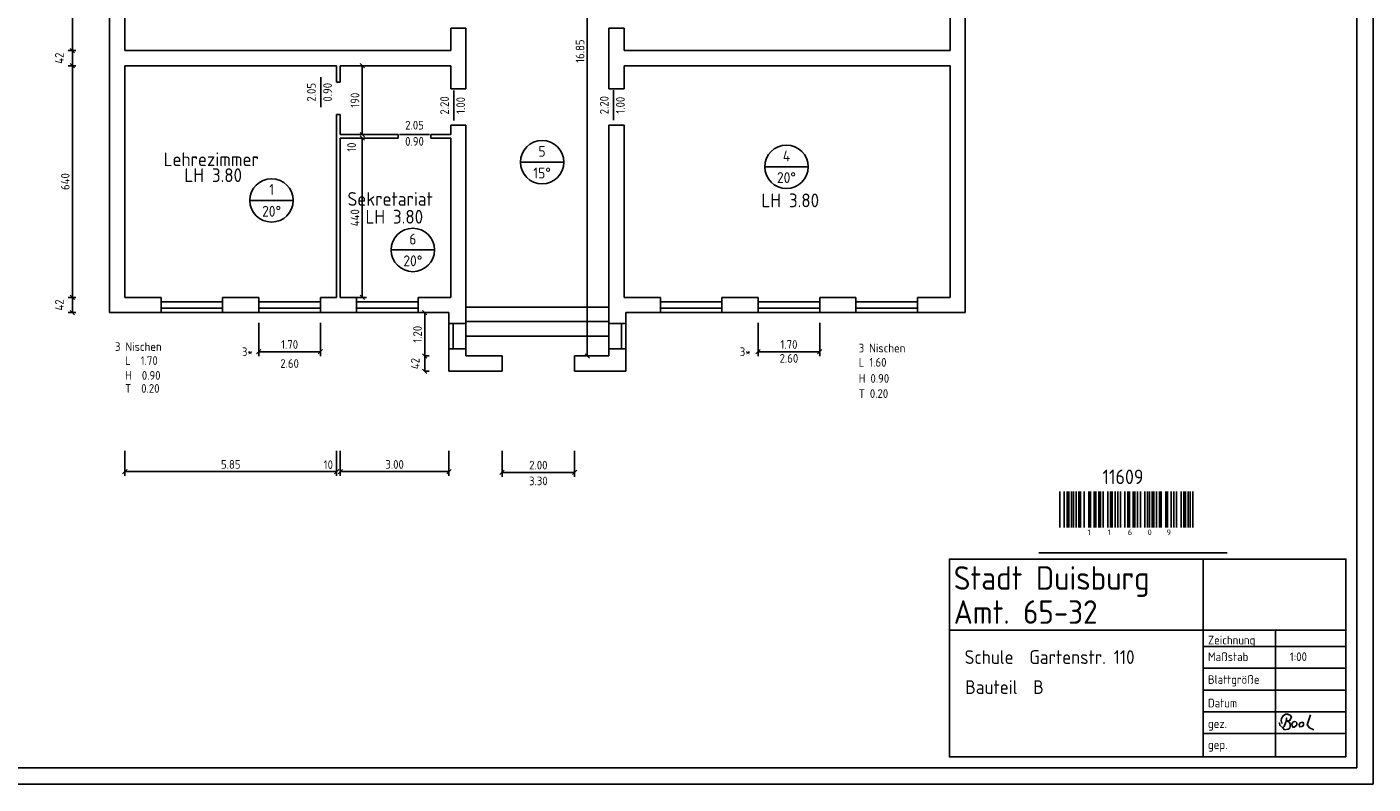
# Model space of a CAD drawing. Header units: metres. Extents: x 0 to 74, y 0 to 41.9.
# Tile 2 of 3: x 36.8 to 74, y 0 to 20.9. Entities that reach past the tile are written whole.
import ezdxf
from ezdxf.enums import TextEntityAlignment as Align

# ---------------------------------------------------------------- set-up
doc = ezdxf.new("R2010")
doc.units = ezdxf.units.M
doc.header["$LTSCALE"] = 0.015
doc.header["$PDMODE"] = 35
for name, color, linetype in [('BEM', 7, 'Continuous'), ('FENSTER', 4, 'Continuous'), ('RAHMEN', 7, 'Continuous'), ('RAHMEN-TEXT', 7, 'Continuous'), ('TEXT', 7, 'Continuous'), ('TREPPEN', 30, 'Continuous'), ('WAND', 62, 'Continuous')]:
    doc.layers.add(name, color=color, linetype=linetype)
doc.styles.add('ISOCP', font='isocp.shx', dxfattribs={"height": 0.24})
doc.dimstyles.new('METER_2S', dxfattribs={"dimtxt": 0.24, "dimasz": 0.12, "dimexe": 0.12, "dimexo": 0.12, "dimgap": 0.08, "dimtad": 1, "dimdec": 0, "dimlfac": 100, "dimzin": 5, "dimdsep": 46, "dimtxsty": 'ISOCP', "dimblk1": 'OBLIQUE', "dimblk2": 'OBLIQUE', "dimsah": 1, "dimcen": 0, "dimclrd": 256, "dimclre": 256, "dimclrt": 256, "dimadec": 0, "dimazin": 0, "dimtfac": 1, "dimtdec": 0, "dimtofl": 0, "dimtmove": 2, "dimatfit": 3, "dimldrblk": 'DOT', "dimfxl": 0, "dimtolj": 1, "dimtzin": 0, "dimlwd": -1, "dimlwe": -1, "dimarcsym": 0})

# ---------------------------------------------------------------- blocks, each defined once
blk = doc.blocks.new('_OBLIQUE')
at = {"color": 0, "linetype": 'ByBlock'}
blk.add_line((-0.5, -0.5), (0.5, 0.5), dxfattribs=at)
blk = doc.blocks.new('*D24')
at = {"layer": 'BEM'}
for p, q in [((38.128, 26.77), (37.911, 26.77)), ((38.031, 26.77), (38.031, 20.27)), ((38.128, 20.27), (37.911, 20.27))]:
    blk.add_line(p, q, dxfattribs=at)
at = {"layer": 'DEFPOINTS', "color": 0}
for p in [(38.248, 26.77), (38.031, 20.27), (38.248, 20.27)]:
    blk.add_point(p, dxfattribs=at)
at = {"layer": 'BEM', "xscale": 0.12, "yscale": 0.12, "zscale": 0.12}
for p, rotation in [((38.031, 26.77), 90), ((38.031, 20.27), 270)]:
    blk.add_blockref('_OBLIQUE', p, dxfattribs=dict(at, rotation=rotation))
at = {"layer": 'BEM', "insert": (37.675, 23.52), "char_height": 0.24, "attachment_point": 5, "rotation": 90, "style": 'ISOCP'}
blk.add_mtext('\\A1;6.50', dxfattribs=at)
blk = doc.blocks.new('_Dot')
at = {"color": 0, "linetype": 'ByBlock', "lineweight": -2}
blk.add_line((-0.5, 0), (-1, 0), dxfattribs=at)
at = {"color": 0, "linetype": 'ByBlock', "const_width": 0.5}
blk.add_lwpolyline([(-0.25, 0, 1), (0.25, 0, 1)], format="xyb", close=True, dxfattribs=at)
blk = doc.blocks.new('*D25')
at = {"layer": 'BEM'}
for p, q in [((38.128, 20.27), (37.911, 20.27)), ((38.031, 20.27), (38.031, 19.85)), ((38.128, 19.85), (37.911, 19.85))]:
    blk.add_line(p, q, dxfattribs=at)
at = {"layer": 'DEFPOINTS', "color": 0}
for p in [(38.248, 20.27), (38.031, 19.85), (38.248, 19.85)]:
    blk.add_point(p, dxfattribs=at)
at = {"layer": 'BEM', "xscale": 0.12, "yscale": 0.12, "zscale": 0.12}
for p, rotation in [((38.031, 20.27), 90), ((38.031, 19.85), 270)]:
    blk.add_blockref('_OBLIQUE', p, dxfattribs=dict(at, rotation=rotation))
at = {"layer": 'BEM', "insert": (37.671, 20.06), "char_height": 0.24, "attachment_point": 5, "rotation": 90, "style": 'ISOCP'}
blk.add_mtext('\\A1;42', dxfattribs=at)
blk = doc.blocks.new('*D32')
at = {"layer": 'BEM'}
for p, q in [((43.178, 12.747), (43.178, 11.829)), ((44.878, 12.747), (44.878, 11.829)), ((43.178, 11.949), (44.878, 11.949))]:
    blk.add_line(p, q, dxfattribs=at)
at = {"layer": 'DEFPOINTS', "color": 0}
for p in [(43.178, 12.867), (44.878, 12.867), (44.878, 11.949)]:
    blk.add_point(p, dxfattribs=at)
at = {"layer": 'BEM', "xscale": 0.12, "yscale": 0.12, "zscale": 0.12, "rotation": 180}
blk.add_blockref('_OBLIQUE', (43.178, 11.949), dxfattribs=at)
at = {"layer": 'BEM', "xscale": 0.12, "yscale": 0.12, "zscale": 0.12}
blk.add_blockref('_OBLIQUE', (44.878, 11.949), dxfattribs=at)
at = {"layer": 'BEM', "insert": (44.028, 12.149), "char_height": 0.24, "attachment_point": 5, "style": 'ISOCP'}
blk.add_mtext('\\A1;1.70', dxfattribs=at)
blk = doc.blocks.new('*D33')
at = {"layer": 'BEM'}
for p, q in [((56.968, 12.747), (56.968, 11.829)), ((58.668, 12.747), (58.668, 11.829)), ((58.668, 11.949), (56.968, 11.949))]:
    blk.add_line(p, q, dxfattribs=at)
at = {"layer": 'DEFPOINTS', "color": 0}
for p in [(56.968, 12.867), (58.668, 12.867), (56.968, 11.949)]:
    blk.add_point(p, dxfattribs=at)
at = {"layer": 'BEM', "xscale": 0.12, "yscale": 0.12, "zscale": 0.12, "rotation": 180}
blk.add_blockref('_OBLIQUE', (56.968, 11.949), dxfattribs=at)
at = {"layer": 'BEM', "xscale": 0.12, "yscale": 0.12, "zscale": 0.12}
blk.add_blockref('_OBLIQUE', (58.668, 11.949), dxfattribs=at)
at = {"layer": 'BEM', "insert": (57.818, 12.149), "char_height": 0.24, "attachment_point": 5, "style": 'ISOCP'}
blk.add_mtext('\\A1;1.70', dxfattribs=at)
blk = doc.blocks.new('*D39')
at = {"layer": 'BEM'}
for p, q in [((39.478, 9.207), (39.478, 8.514)), ((45.328, 9.207), (45.328, 8.514)), ((39.478, 8.634), (45.328, 8.634))]:
    blk.add_line(p, q, dxfattribs=at)
at = {"layer": 'DEFPOINTS', "color": 0}
for p in [(39.478, 9.327), (45.328, 9.327), (45.328, 8.634)]:
    blk.add_point(p, dxfattribs=at)
at = {"layer": 'BEM', "xscale": 0.12, "yscale": 0.12, "zscale": 0.12, "rotation": 180}
blk.add_blockref('_OBLIQUE', (39.478, 8.634), dxfattribs=at)
at = {"layer": 'BEM', "xscale": 0.12, "yscale": 0.12, "zscale": 0.12}
blk.add_blockref('_OBLIQUE', (45.328, 8.634), dxfattribs=at)
at = {"layer": 'BEM', "insert": (42.403, 8.834), "char_height": 0.24, "attachment_point": 5, "style": 'ISOCP'}
blk.add_mtext('\\A1;5.85', dxfattribs=at)
blk = doc.blocks.new('*D40')
at = {"layer": 'BEM'}
for p, q in [((45.328, 9.207), (45.328, 8.514)), ((45.428, 9.207), (45.428, 8.514)), ((45.328, 8.634), (45.208, 8.634)), ((45.428, 8.634), (45.548, 8.634))]:
    blk.add_line(p, q, dxfattribs=at)
at = {"layer": 'DEFPOINTS', "color": 0}
for p in [(45.328, 9.327), (45.428, 9.327), (45.428, 8.634)]:
    blk.add_point(p, dxfattribs=at)
at = {"layer": 'BEM', "xscale": 0.12, "yscale": 0.12, "zscale": 0.12}
blk.add_blockref('_OBLIQUE', (45.328, 8.634), dxfattribs=at)
at = {"layer": 'BEM', "xscale": 0.12, "yscale": 0.12, "zscale": 0.12, "rotation": 180}
blk.add_blockref('_OBLIQUE', (45.428, 8.634), dxfattribs=at)
at = {"layer": 'BEM', "insert": (45.098, 8.827), "char_height": 0.24, "attachment_point": 5, "style": 'ISOCP'}
blk.add_mtext('\\A1;10', dxfattribs=at)
blk = doc.blocks.new('*D41')
at = {"layer": 'BEM'}
for p, q in [((45.428, 9.207), (45.428, 8.514)), ((48.428, 9.207), (48.428, 8.514)), ((45.428, 8.634), (48.428, 8.634))]:
    blk.add_line(p, q, dxfattribs=at)
at = {"layer": 'DEFPOINTS', "color": 0}
for p in [(45.428, 9.327), (48.428, 9.327), (48.428, 8.634)]:
    blk.add_point(p, dxfattribs=at)
at = {"layer": 'BEM', "xscale": 0.12, "yscale": 0.12, "zscale": 0.12, "rotation": 180}
blk.add_blockref('_OBLIQUE', (45.428, 8.634), dxfattribs=at)
at = {"layer": 'BEM', "xscale": 0.12, "yscale": 0.12, "zscale": 0.12}
blk.add_blockref('_OBLIQUE', (48.428, 8.634), dxfattribs=at)
at = {"layer": 'BEM', "insert": (46.928, 8.834), "char_height": 0.24, "attachment_point": 5, "style": 'ISOCP'}
blk.add_mtext('\\A1;3.00', dxfattribs=at)
blk = doc.blocks.new('*D42')
at = {"layer": 'BEM'}
for p, q in [((46.033, 19.85), (46.033, 17.95)), ((46.036, 19.85), (46.153, 19.85)), ((46.036, 17.95), (46.153, 17.95))]:
    blk.add_line(p, q, dxfattribs=at)
at = {"layer": 'DEFPOINTS', "color": 0}
for p in [(45.916, 19.85), (45.916, 17.95), (46.033, 17.95)]:
    blk.add_point(p, dxfattribs=at)
at = {"layer": 'BEM', "xscale": 0.12, "yscale": 0.12, "zscale": 0.12}
for p, rotation in [((46.033, 19.85), 90), ((46.033, 17.95), 270)]:
    blk.add_blockref('_OBLIQUE', p, dxfattribs=dict(at, rotation=rotation))
at = {"layer": 'BEM', "insert": (45.833, 18.9), "char_height": 0.24, "attachment_point": 5, "rotation": 90, "style": 'ISOCP'}
blk.add_mtext('\\A1;190', dxfattribs=at)
blk = doc.blocks.new('*D43')
at = {"layer": 'BEM'}
for p, q in [((46.033, 17.95), (46.033, 18.07)), ((46.033, 17.85), (46.033, 17.73)), ((46.036, 17.95), (46.153, 17.95)), ((46.036, 17.85), (46.153, 17.85))]:
    blk.add_line(p, q, dxfattribs=at)
at = {"layer": 'DEFPOINTS', "color": 0}
for p in [(45.916, 17.95), (45.916, 17.85), (46.033, 17.85)]:
    blk.add_point(p, dxfattribs=at)
at = {"layer": 'BEM', "xscale": 0.12, "yscale": 0.12, "zscale": 0.12}
for p, rotation in [((46.033, 17.95), 270), ((46.033, 17.85), 90)]:
    blk.add_blockref('_OBLIQUE', p, dxfattribs=dict(at, rotation=rotation))
at = {"layer": 'BEM', "insert": (45.741, 17.601), "char_height": 0.24, "attachment_point": 5, "rotation": 90, "style": 'ISOCP'}
blk.add_mtext('\\A1;10', dxfattribs=at)
blk = doc.blocks.new('*D44')
at = {"layer": 'BEM'}
for p, q in [((38.128, 19.85), (37.911, 19.85)), ((38.031, 19.85), (38.031, 13.45)), ((38.128, 13.45), (37.911, 13.45))]:
    blk.add_line(p, q, dxfattribs=at)
at = {"layer": 'DEFPOINTS', "color": 0}
for p in [(38.248, 19.85), (38.031, 13.45), (38.248, 13.45)]:
    blk.add_point(p, dxfattribs=at)
at = {"layer": 'BEM', "xscale": 0.12, "yscale": 0.12, "zscale": 0.12}
for p, rotation in [((38.031, 19.85), 90), ((38.031, 13.45), 270)]:
    blk.add_blockref('_OBLIQUE', p, dxfattribs=dict(at, rotation=rotation))
at = {"layer": 'BEM', "insert": (37.831, 16.65), "char_height": 0.24, "attachment_point": 5, "rotation": 90, "style": 'ISOCP'}
blk.add_mtext('\\A1;640', dxfattribs=at)
blk = doc.blocks.new('*D45')
at = {"layer": 'BEM'}
for p, q in [((38.128, 13.45), (37.911, 13.45)), ((38.031, 13.45), (38.031, 13.03)), ((38.128, 13.03), (37.911, 13.03))]:
    blk.add_line(p, q, dxfattribs=at)
at = {"layer": 'DEFPOINTS', "color": 0}
for p in [(38.248, 13.45), (38.031, 13.03), (38.248, 13.03)]:
    blk.add_point(p, dxfattribs=at)
at = {"layer": 'BEM', "xscale": 0.12, "yscale": 0.12, "zscale": 0.12}
for p, rotation in [((38.031, 13.45), 90), ((38.031, 13.03), 270)]:
    blk.add_blockref('_OBLIQUE', p, dxfattribs=dict(at, rotation=rotation))
at = {"layer": 'BEM', "insert": (37.671, 13.24), "char_height": 0.24, "attachment_point": 5, "rotation": 90, "style": 'ISOCP'}
blk.add_mtext('\\A1;42', dxfattribs=at)
blk = doc.blocks.new('*D46')
at = {"layer": 'BEM'}
for p, q in [((46.033, 17.85), (46.033, 13.45)), ((46.036, 17.85), (46.153, 17.85)), ((45.818, 13.45), (46.153, 13.45))]:
    blk.add_line(p, q, dxfattribs=at)
at = {"layer": 'DEFPOINTS', "color": 0}
for p in [(45.916, 17.85), (45.698, 13.45), (46.033, 13.45)]:
    blk.add_point(p, dxfattribs=at)
at = {"layer": 'BEM', "xscale": 0.12, "yscale": 0.12, "zscale": 0.12}
for p, rotation in [((46.033, 17.85), 90), ((46.033, 13.45), 270)]:
    blk.add_blockref('_OBLIQUE', p, dxfattribs=dict(at, rotation=rotation))
at = {"layer": 'BEM', "insert": (45.833, 15.65), "char_height": 0.24, "attachment_point": 5, "rotation": 90, "style": 'ISOCP'}
blk.add_mtext('\\A1;440', dxfattribs=at)
blk = doc.blocks.new('*D48')
at = {"layer": 'BEM'}
for p, q in [((47.762, 13.03), (47.762, 11.83)), ((47.774, 13.03), (47.882, 13.03)), ((47.774, 11.83), (47.882, 11.83))]:
    blk.add_line(p, q, dxfattribs=at)
at = {"layer": 'DEFPOINTS', "color": 0}
for p in [(47.654, 13.03), (47.654, 11.83), (47.762, 11.83)]:
    blk.add_point(p, dxfattribs=at)
at = {"layer": 'BEM', "xscale": 0.12, "yscale": 0.12, "zscale": 0.12}
for p, rotation in [((47.762, 13.03), 90), ((47.762, 11.83), 270)]:
    blk.add_blockref('_OBLIQUE', p, dxfattribs=dict(at, rotation=rotation))
at = {"layer": 'BEM', "insert": (47.562, 12.43), "char_height": 0.24, "attachment_point": 5, "rotation": 90, "style": 'ISOCP'}
blk.add_mtext('\\A1;1.20', dxfattribs=at)
blk = doc.blocks.new('*D49')
at = {"layer": 'BEM'}
for p, q in [((47.762, 11.83), (47.762, 11.41)), ((47.774, 11.83), (47.882, 11.83)), ((47.774, 11.41), (47.882, 11.41))]:
    blk.add_line(p, q, dxfattribs=at)
at = {"layer": 'DEFPOINTS', "color": 0}
for p in [(47.654, 11.83), (47.654, 11.41), (47.762, 11.41)]:
    blk.add_point(p, dxfattribs=at)
at = {"layer": 'BEM', "xscale": 0.12, "yscale": 0.12, "zscale": 0.12}
for p, rotation in [((47.762, 11.83), 90), ((47.762, 11.41), 270)]:
    blk.add_blockref('_OBLIQUE', p, dxfattribs=dict(at, rotation=rotation))
at = {"layer": 'BEM', "insert": (47.497, 11.62), "char_height": 0.24, "attachment_point": 5, "rotation": 90, "style": 'ISOCP'}
blk.add_mtext('\\A1;42', dxfattribs=at)
blk = doc.blocks.new('*D50')
at = {"layer": 'BEM'}
for p, q in [((52.338, 28.68), (52.129, 28.68)), ((52.249, 28.68), (52.249, 11.83)), ((52.338, 11.83), (52.129, 11.83))]:
    blk.add_line(p, q, dxfattribs=at)
at = {"layer": 'DEFPOINTS', "color": 0}
for p in [(52.458, 28.68), (52.249, 11.83), (52.458, 11.83)]:
    blk.add_point(p, dxfattribs=at)
at = {"layer": 'BEM', "xscale": 0.12, "yscale": 0.12, "zscale": 0.12}
for p, rotation in [((52.249, 28.68), 90), ((52.249, 11.83), 270)]:
    blk.add_blockref('_OBLIQUE', p, dxfattribs=dict(at, rotation=rotation))
at = {"layer": 'BEM', "insert": (52.049, 20.255), "char_height": 0.24, "attachment_point": 5, "rotation": 90, "style": 'ISOCP'}
blk.add_mtext('\\A1;16.85', dxfattribs=at)
blk = doc.blocks.new('*D52')
at = {"layer": 'BEM'}
for p, q in [((49.898, 9.207), (49.898, 8.494)), ((51.898, 9.207), (51.898, 8.494)), ((49.898, 8.614), (51.898, 8.614))]:
    blk.add_line(p, q, dxfattribs=at)
at = {"layer": 'DEFPOINTS', "color": 0}
for p in [(49.898, 9.327), (51.898, 9.327), (51.898, 8.614)]:
    blk.add_point(p, dxfattribs=at)
at = {"layer": 'BEM', "xscale": 0.12, "yscale": 0.12, "zscale": 0.12, "rotation": 180}
blk.add_blockref('_OBLIQUE', (49.898, 8.614), dxfattribs=at)
at = {"layer": 'BEM', "xscale": 0.12, "yscale": 0.12, "zscale": 0.12}
blk.add_blockref('_OBLIQUE', (51.898, 8.614), dxfattribs=at)
at = {"layer": 'BEM', "insert": (50.898, 8.814), "char_height": 0.24, "attachment_point": 5, "style": 'ISOCP'}
blk.add_mtext('\\A1;2.00', dxfattribs=at)

msp = doc.modelspace()

# ---------------------------------------------------------------- linework, layer by layer
at = {"layer": 'FENSTER'}
for p, q in [((42.178, 13.33), (40.478, 13.33)), ((42.178, 13.15), (40.478, 13.15)), ((42.178, 13.03), (40.478, 13.03)), ((44.878, 13.33), (43.178, 13.33)), ((44.878, 13.15), (43.178, 13.15)), ((44.878, 13.03), (43.178, 13.03)), ((47.578, 13.33), (45.878, 13.33)), ((47.578, 13.15), (45.878, 13.15)), ((47.578, 13.03), (45.878, 13.03)), ((54.268, 13.33), (55.968, 13.33)), ((54.268, 13.15), (55.968, 13.15)), ((54.268, 13.03), (55.968, 13.03)), ((56.968, 13.33), (58.668, 13.33)), ((56.968, 13.15), (58.668, 13.15)), ((56.968, 13.03), (58.668, 13.03)), ((59.668, 13.33), (61.368, 13.33)), ((59.668, 13.15), (61.368, 13.15)), ((59.668, 13.03), (61.368, 13.03)), ((48.428, 12.73), (48.428, 12.03)), ((48.548, 12.73), (48.548, 12.03)), ((48.898, 12.73), (48.898, 12.03)), ((52.848, 12.73), (52.848, 12.03)), ((53.198, 12.73), (53.198, 12.03)), ((53.318, 12.73), (53.318, 12.03))]:
    msp.add_line(p, q, dxfattribs=at)
at = {"layer": 'RAHMEN'}
for p, q in [((65.298, 7.09), (65.298, 8.09)), ((65.423, 7.09), (65.423, 8.09)), ((65.498, 7.09), (65.498, 8.09)), ((65.548, 7.09), (65.548, 8.09)), ((65.623, 7.09), (65.623, 8.09)), ((65.673, 7.09), (65.673, 8.09)), ((65.748, 7.09), (65.748, 8.09)), ((65.823, 7.09), (65.823, 8.09)), ((65.873, 7.09), (65.873, 8.09)), ((65.973, 7.09), (65.973, 8.09)), ((66.098, 7.09), (66.098, 8.09)), ((66.148, 7.09), (66.148, 8.09)), ((66.248, 7.09), (66.248, 8.09)), ((66.298, 7.09), (66.298, 8.09)), ((66.373, 7.09), (66.373, 8.09)), ((66.423, 7.09), (66.423, 8.09)), ((66.498, 7.09), (66.498, 8.09)), ((66.623, 7.09), (66.623, 8.09)), ((66.698, 7.09), (66.698, 8.09)), ((66.748, 7.09), (66.748, 8.09)), ((66.823, 7.09), (66.823, 8.09)), ((66.898, 7.09), (66.898, 8.09)), ((66.973, 7.09), (66.973, 8.09)), ((67.098, 7.09), (67.098, 8.09)), ((67.173, 7.09), (67.173, 8.09)), ((67.223, 7.09), (67.223, 8.09)), ((67.323, 7.09), (67.323, 8.09)), ((67.373, 7.09), (67.373, 8.09)), ((67.448, 7.09), (67.448, 8.09)), ((67.523, 7.09), (67.523, 8.09)), ((67.648, 7.09), (67.648, 8.09)), ((67.723, 7.09), (67.723, 8.09)), ((67.773, 7.09), (67.773, 8.09)), ((67.848, 7.09), (67.848, 8.09)), ((67.898, 7.09), (67.898, 8.09)), ((67.973, 7.09), (67.973, 8.09)), ((68.048, 7.09), (68.048, 8.09)), ((68.098, 7.09), (68.098, 8.09)), ((68.223, 7.09), (68.223, 8.09)), ((68.273, 7.09), (68.273, 8.09)), ((68.373, 7.09), (68.373, 8.09)), ((68.448, 7.09), (68.448, 8.09)), ((68.523, 7.09), (68.523, 8.09)), ((68.648, 7.09), (68.648, 8.09)), ((68.723, 7.09), (68.723, 8.09)), ((68.773, 7.09), (68.773, 8.09)), ((68.848, 7.09), (68.848, 8.09)), ((68.898, 7.09), (68.898, 8.09)), ((68.973, 7.09), (68.973, 8.09)), ((64.724, 6.39), (69.924, 6.39)), ((69.26, 6.22), (69.26, 0.75)), ((71.255, 4.25), (71.255, 0.75))]:
    msp.add_line(p, q, dxfattribs=at)
for points in [[(73.95, 0), (0, 0), (0, 41.9), (73.95, 41.9)], [(73.5, 0.45), (2, 0.45), (2, 41.45), (73.5, 41.45)], [(73.2, 0.75), (62.25, 0.75), (62.25, 6.22), (73.2, 6.22)], [(72.011, 1.714), (71.962, 1.706), (71.928, 1.685), (71.917, 1.668), (71.908, 1.642), (71.916, 1.602), (71.924, 1.584), (71.986, 1.587), (72.018, 1.611), (72.028, 1.635), (72.025, 1.676), (72.018, 1.698)]]:
    msp.add_lwpolyline(points, close=True, dxfattribs=at)
for points in [[(69.26, 4.25), (62.23, 4.25)], [(73.2, 4.25), (69.26, 4.25)], [(73.2, 3.8), (69.26, 3.8)], [(73.2, 3.2), (69.26, 3.2)], [(73.2, 2.6), (69.26, 2.6)], [(73.2, 2), (69.26, 2)], [(71.427, 1.677), (71.415, 1.757), (71.424, 1.809), (71.47, 1.888), (71.527, 1.928), (71.587, 1.935), (71.662, 1.905), (71.695, 1.856), (71.653, 1.758), (71.599, 1.75), (71.562, 1.753), (71.562, 1.823), (71.562, 1.753), (71.531, 1.695), (71.496, 1.589), (71.457, 1.554), (71.372, 1.631), (71.365, 1.687), (71.372, 1.631), (71.457, 1.554), (71.508, 1.5), (71.604, 1.514), (71.652, 1.549), (71.658, 1.599), (71.659, 1.659), (71.642, 1.702), (71.62, 1.723), (71.599, 1.734), (71.562, 1.753)], [(72.222, 1.918), (72.133, 1.634), (72.193, 1.557), (72.312, 1.497)], [(71.847, 1.692), (71.816, 1.721), (71.782, 1.729), (71.737, 1.707), (71.712, 1.679), (71.702, 1.653), (71.712, 1.611), (71.73, 1.577), (71.767, 1.577), (71.81, 1.599), (71.841, 1.63), (71.847, 1.692), (71.841, 1.63)], [(73.2, 1.4), (69.26, 1.4)]]:
    msp.add_lwpolyline(points, dxfattribs=at)
at = {"layer": 'TEXT'}
for p, q in [((44.889, 19.533), (44.889, 18.704)), ((48.566, 19.169), (48.566, 18.34)), ((52.976, 19.175), (52.976, 18.346)), ((47.892, 17.95), (47.063, 17.95)), ((51.601, 17.187), (50.401, 17.187)), ((58.35, 17.06), (57.15, 17.06)), ((44.131, 16.13), (42.931, 16.13)), ((48.032, 14.76), (46.832, 14.76))]:
    msp.add_line(p, q, dxfattribs=at)
for centre in [(51.001, 17.187), (57.75, 17.06), (43.531, 16.13), (47.432, 14.76)]:
    msp.add_circle(centre, 0.6, dxfattribs=at)
at = {"layer": 'TREPPEN'}
for p, q in [((48.898, 13.18), (52.848, 13.18)), ((48.898, 12.78), (52.848, 12.78)), ((48.898, 12.38), (52.848, 12.38))]:
    msp.add_line(p, q, dxfattribs=at)
at = {"layer": 'WAND'}
for p, q in [((39.058, 27.19), (39.058, 13.03)), ((62.688, 27.19), (62.688, 13.03)), ((39.478, 26.77), (39.478, 20.27)), ((62.268, 26.77), (62.268, 20.27)), ((48.898, 20.89), (48.478, 20.89)), ((48.478, 20.89), (48.478, 20.27)), ((48.898, 20.89), (48.898, 19.21)), ((52.848, 20.89), (53.268, 20.89)), ((52.848, 20.89), (52.848, 19.21)), ((53.268, 20.89), (53.268, 20.27)), ((48.478, 20.27), (39.478, 20.27)), ((53.268, 20.27), (62.268, 20.27)), ((39.478, 19.85), (39.478, 13.45)), ((45.328, 19.85), (39.478, 19.85)), ((45.328, 19.4), (45.328, 19.85)), ((48.478, 19.85), (45.428, 19.85)), ((45.428, 19.4), (45.428, 19.85)), ((48.478, 19.85), (48.478, 19.21)), ((53.268, 19.85), (62.268, 19.85)), ((53.268, 19.85), (53.268, 19.21)), ((62.268, 19.85), (62.268, 13.45)), ((45.428, 19.4), (45.328, 19.4)), ((48.898, 19.21), (48.478, 19.21)), ((52.848, 19.21), (53.268, 19.21)), ((45.328, 13.45), (45.328, 18.5)), ((45.428, 18.5), (45.328, 18.5)), ((45.428, 17.95), (45.428, 18.5)), ((47.028, 17.95), (45.428, 17.95)), ((45.428, 13.45), (45.428, 17.85)), ((47.028, 17.85), (45.428, 17.85)), ((47.028, 17.95), (47.028, 17.85)), ((48.478, 17.95), (47.928, 17.95)), ((47.928, 17.95), (47.928, 17.85)), ((48.478, 17.85), (47.928, 17.85)), ((48.478, 18.21), (48.478, 17.95)), ((48.898, 18.21), (48.478, 18.21)), ((48.478, 17.85), (48.478, 13.45)), ((48.898, 18.21), (48.898, 12.73)), ((52.848, 18.21), (52.848, 12.73)), ((52.848, 18.21), (53.268, 18.21)), ((53.268, 18.21), (53.268, 13.45)), ((40.478, 13.45), (39.478, 13.45)), ((40.478, 13.45), (40.478, 13.03)), ((42.178, 13.45), (42.178, 13.03)), ((43.178, 13.45), (42.178, 13.45)), ((43.178, 13.45), (43.178, 13.03)), ((44.878, 13.45), (44.878, 13.03)), ((45.328, 13.45), (44.878, 13.45)), ((45.878, 13.45), (45.428, 13.45)), ((45.878, 13.45), (45.878, 13.03)), ((48.478, 13.45), (47.578, 13.45)), ((47.578, 13.45), (47.578, 13.03)), ((53.268, 13.45), (54.268, 13.45)), ((54.268, 13.45), (54.268, 13.03)), ((55.968, 13.45), (55.968, 13.03)), ((55.968, 13.45), (56.968, 13.45)), ((56.968, 13.45), (56.968, 13.03)), ((58.668, 13.45), (58.668, 13.03)), ((58.668, 13.45), (59.668, 13.45)), ((59.668, 13.45), (59.668, 13.03)), ((61.368, 13.45), (61.368, 13.03)), ((61.368, 13.45), (62.268, 13.45)), ((40.478, 13.03), (39.058, 13.03)), ((43.178, 13.03), (42.178, 13.03)), ((45.878, 13.03), (44.878, 13.03)), ((48.428, 13.03), (47.578, 13.03)), ((48.428, 13.03), (48.428, 12.73)), ((53.318, 13.03), (54.268, 13.03)), ((53.318, 13.03), (53.318, 12.73)), ((55.968, 13.03), (56.968, 13.03)), ((58.668, 13.03), (59.668, 13.03)), ((61.368, 13.03), (62.688, 13.03)), ((48.898, 12.73), (48.428, 12.73)), ((53.318, 12.73), (52.848, 12.73)), ((48.898, 12.03), (48.428, 12.03)), ((48.428, 12.03), (48.428, 11.41)), ((48.898, 12.03), (48.898, 11.83)), ((53.318, 12.03), (52.848, 12.03)), ((52.848, 12.03), (52.848, 11.83)), ((53.318, 12.03), (53.318, 11.41)), ((49.898, 11.83), (48.898, 11.83)), ((49.898, 11.83), (49.898, 11.41)), ((52.848, 11.83), (51.898, 11.83)), ((51.898, 11.83), (51.898, 11.41)), ((49.898, 11.41), (48.428, 11.41)), ((53.318, 11.41), (51.898, 11.41))]:
    msp.add_line(p, q, dxfattribs=at)

# ---------------------------------------------------------------- texts
at = {"layer": 'BEM', "style": 'ISOCP'}
for s, p in [('3*', (42.861, 11.949)), ('3*', (56.61, 11.949)), ('2.60', (57.818, 11.765)), ('2.60', (44.028, 11.622)), ('3.30', (50.898, 8.378))]:
    msp.add_text(s, height=0.24, dxfattribs=at).set_placement(p, align=Align.MIDDLE)
at = {"layer": 'RAHMEN-TEXT', "style": 'ISOCP'}
for s, height, p in [('11609', 0.4, (66.478, 8.291)), ('1', 0.15, (66.062, 6.884)), ('1', 0.15, (66.619, 6.884)), ('6', 0.15, (67.176, 6.884)), ('0', 0.15, (67.724, 6.884)), ('9', 0.15, (68.248, 6.884))]:
    msp.add_text(s, height=height, rotation=360, dxfattribs=at).set_placement(p)
for s, height, p in [('Stadt Duisburg', 0.65, (62.37, 5.37)), ('Amt. 65-32', 0.65, (62.37, 4.43)), ('Zeichnung', 0.24, (69.39, 3.86)), ('Schule  Gartenstr. 110', 0.38, (62.67, 3.32)), ('Maßstab', 0.24, (69.39, 3.4)), ('1:00', 0.24, (71.65, 3.4)), ('Blattgröße', 0.24, (69.39, 2.77)), ('Bauteil  B', 0.38, (62.687, 2.491)), ('Datum', 0.24, (69.39, 2.12)), ('gez.', 0.24, (69.39, 1.55)), ('gep.', 0.24, (69.39, 0.97))]:
    msp.add_text(s, height=height, dxfattribs=at).set_placement(p)
at = {"layer": 'TEXT', "style": 'ISOCP'}
for s, p in [('2.05', (44.631, 19.118)), ('0.90', (45.077, 19.118)), ('2.20', (48.308, 18.754)), ('1.00', (48.754, 18.754)), ('2.20', (52.718, 18.761)), ('1.00', (53.164, 18.761))]:
    msp.add_text(s, height=0.24, rotation=90, dxfattribs=at).set_placement(p, align=Align.MIDDLE)
for s, height, p in [('2.05', 0.24, (47.478, 18.208)), ('0.90', 0.24, (47.478, 17.762)), ('5', 0.3, (51.001, 17.487)), ('4', 0.3, (57.75, 17.36)), ('15%%D', 0.3, (51.001, 16.887)), ('20%%D', 0.3, (57.75, 16.76)), ('1', 0.3, (43.531, 16.43)), ('20%%D', 0.3, (43.531, 15.83)), ('6', 0.3, (47.432, 15.06)), ('20%%D', 0.3, (47.432, 14.46))]:
    msp.add_text(s, height=height, dxfattribs=at).set_placement(p, align=Align.MIDDLE)
for s, height, p in [('Lehrezimmer', 0.38, (40.549, 17.076)), ('LH 3.80', 0.38, (41.124, 16.637)), ('Sekretariat', 0.38, (45.628, 15.98)), ('LH 3.80', 0.38, (57.06, 15.94)), ('LH 3.80', 0.38, (46.125, 15.488)), ('3 Nischen', 0.24, (39.205, 11.97)), ('3 Nischen', 0.24, (59.745, 11.93)), ('L  1.70', 0.24, (39.486, 11.584)), ('L 1.60', 0.24, (59.745, 11.535)), ('H  0.90', 0.24, (39.486, 11.174)), ('H 0.90', 0.24, (59.745, 11.09)), ('T  0.20', 0.24, (39.486, 10.814)), ('T 0.20', 0.24, (59.745, 10.671))]:
    msp.add_text(s, height=height, dxfattribs=at).set_placement(p)

# ---------------------------------------------------------------- dimensions: what is measured, and where the dimension line sits
at = {"layer": 'BEM'}
for base, p1, p2, angle, picture, middle in [((52.249, 11.83), (52.458, 28.68), (52.458, 11.83), 90, '*D50', (52.049, 20.255)), ((47.762, 11.83), (47.654, 13.03), (47.654, 11.83), 90, '*D48', (47.562, 12.43)), ((56.968, 11.949), (58.668, 12.867), (56.968, 12.867), 180, '*D33', (57.818, 12.149))]:
    dim = msp.add_linear_dim(base=base, p1=p1, p2=p2, angle=angle, dimstyle='METER_2S', override={"dimdec": 2, "dimlfac": 1}, dxfattribs=at)
    dim.commit()
    dim.dimension.update_dxf_attribs({"geometry": picture, "text_midpoint": middle})
dim = msp.add_linear_dim(base=(38.031, 20.27), p1=(38.248, 26.77), p2=(38.248, 20.27), angle=90, dimstyle='METER_2S', override={"dimdec": 2, "dimlfac": 1}, dxfattribs=at)
dim.commit()
dim.dimension.update_dxf_attribs({"geometry": '*D24', "text_midpoint": (37.675, 23.52), "dimtype": 160})
for base, p1, p2, picture, middle in [((38.031, 19.85), (38.248, 20.27), (38.248, 19.85), '*D25', (37.671, 20.06)), ((38.031, 13.45), (38.248, 19.85), (38.248, 13.45), '*D44', (37.831, 16.65)), ((46.033, 17.95), (45.916, 19.85), (45.916, 17.95), '*D42', (45.833, 18.9)), ((46.033, 13.45), (45.916, 17.85), (45.698, 13.45), '*D46', (45.833, 15.65)), ((38.031, 13.03), (38.248, 13.45), (38.248, 13.03), '*D45', (37.671, 13.24))]:
    dim = msp.add_linear_dim(base=base, p1=p1, p2=p2, angle=90, dimstyle='METER_2S', dxfattribs=at)
    dim.commit()
    dim.dimension.update_dxf_attribs({"geometry": picture, "text_midpoint": middle})
for base, p1, p2, picture, middle in [((46.033, 17.85), (45.916, 17.95), (45.916, 17.85), '*D43', (45.741, 17.601)), ((47.762, 11.41), (47.654, 11.83), (47.654, 11.41), '*D49', (47.497, 11.62))]:
    dim = msp.add_linear_dim(base=base, p1=p1, p2=p2, angle=90, dimstyle='METER_2S', dxfattribs=at)
    dim.commit()
    dim.dimension.update_dxf_attribs({"geometry": picture, "text_midpoint": middle, "dimtype": 160})
for base, p1, p2, picture, middle in [((44.878, 11.949), (43.178, 12.867), (44.878, 12.867), '*D32', (44.028, 12.149)), ((45.328, 8.634), (39.478, 9.327), (45.328, 9.327), '*D39', (42.403, 8.834)), ((48.428, 8.634), (45.428, 9.327), (48.428, 9.327), '*D41', (46.928, 8.834)), ((51.898, 8.614), (49.898, 9.327), (51.898, 9.327), '*D52', (50.898, 8.814))]:
    dim = msp.add_linear_dim(base=base, p1=p1, p2=p2, dimstyle='METER_2S', override={"dimdec": 2, "dimlfac": 1}, dxfattribs=at)
    dim.commit()
    dim.dimension.update_dxf_attribs({"geometry": picture, "text_midpoint": middle})
dim = msp.add_linear_dim(base=(45.428, 8.634), p1=(45.328, 9.327), p2=(45.428, 9.327), dimstyle='METER_2S', dxfattribs=at)
dim.commit()
dim.dimension.update_dxf_attribs({"geometry": '*D40', "text_midpoint": (45.098, 8.827), "dimtype": 160})

doc.saveas('drawing.dxf')
